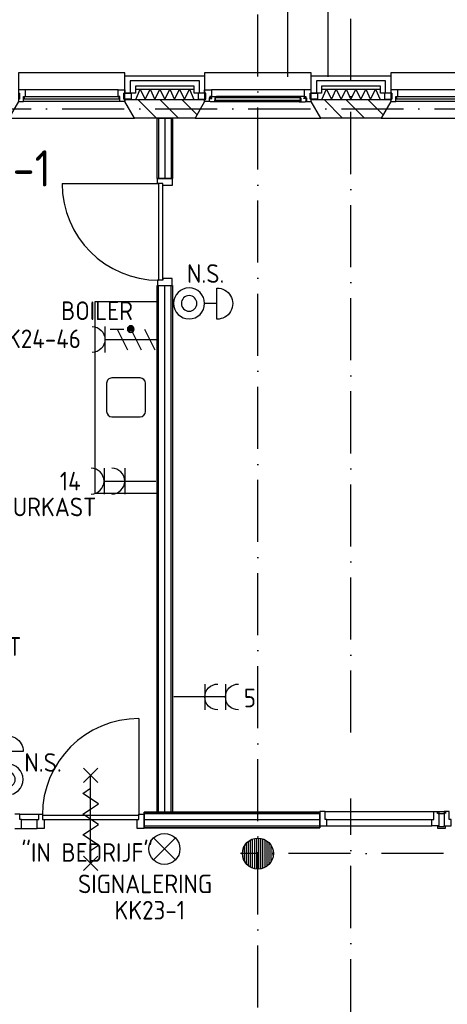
# Model space of a CAD drawing. Header units: millimetres. Extents: x -6587 to 112885, y 244 to 84344.
# Tile 41 of 57: x 46796 to 50930, y 49250 to 58769. Entities that reach past the tile are written whole.
import ezdxf
from ezdxf.enums import TextEntityAlignment as Align

# ---------------------------------------------------------------- set-up
doc = ezdxf.new("R2010")
doc.units = ezdxf.units.MM
doc.header["$LTSCALE"] = 100
doc.linetypes.add('DASHDOT', pattern=[9, 6, -1.5, 0, -1.5])
doc.layers.get('0').update_dxf_attribs({"color": 9, "linetype": 'CONTINUOUS'})
for name, color, linetype in [('AL$7----_STRAMIEN', 1, 'DASHDOT'), ('AL21----_BUITENWAND', 4, 'CONTINUOUS'), ('AL21K---_ISOLATIE', 1, 'CONTINUOUS'), ('AL22----_BINNENWAND', 7, 'CONTINUOUS'), ('AL27----_DAKEN', 7, 'CONTINUOUS'), ('AL28----_KONSTRUKTIE', 3, 'CONTINUOUS'), ('AL31----_BUITENKOZ', 7, 'CONTINUOUS'), ('AL32----_BINNENKOZ', 7, 'CONTINUOUS'), ('AL32----_DRAAIRICHTING', 1, 'CONTINUOUS'), ('AL74----', 7, 'CONTINUOUS'), ('ALL-----_REFLIJNEN', 8, 'CONTINUOUS'), ('ALXA3---_VOLZWART', 14, 'CONTINUOUS'), ('ALXAB---_PREFABBETON', 1, 'CONTINUOUS'), ('EB62203-_ATTRIB', 2, 'CONTINUOUS'), ('EB63103-_ATTRIB', 2, 'CONTINUOUS'), ('EB6331--_ATTRIB', 2, 'CONTINUOUS'), ('EB6441--_ATTRIB', 2, 'CONTINUOUS'), ('EL62203-_KRACHT-WCD230', 3, 'CONTINUOUS'), ('EL63103-_LICHT-WCD230V', 3, 'CONTINUOUS'), ('EL6331--_BELET230V', 3, 'CONTINUOUS'), ('EL6441--_DATACOM', 3, 'CONTINUOUS'), ('LIJN025', 10, 'CONTINUOUS'), ('TEKST35', 50, 'CONTINUOUS')]:
    doc.layers.add(name, color=color, linetype=linetype)
doc.styles.add('1_8', font='iso', dxfattribs={"width": 0.7, "height": 1.8})
doc.styles.add('NORATT', font='isocp.shx')
doc.styles.get("Standard").update_dxf_attribs({"font": 'iso.shx'})

# ---------------------------------------------------------------- blocks, each defined once
blk = doc.blocks.new('ES3W2A')
for p, q in [((1.25, 2), (-1.25, 2)), ((0, 2), (0, -3)), ((1.25, 0), (-1.25, 0))]:
    blk.add_line(p, q)
for centre in [(0, 3.25), (0, 1.25)]:
    blk.add_arc(centre, 1.25, 180, 0)
at = {"color": 0, "style": 'NORATT'}
for tag, flags, p in [('VERMOGEN', 9, (-2.5, 5)), ('GROEP', 8, (0, 5)), ('SCHAK', 8, (2.5, 5)), ('GELIJK', 9, (5, 5)), ('KAST', 9, (7, 5)), ('TAL', 8, (2.5, 5))]:
    blk.add_attdef(tag, text='', height=1.8, rotation=90, dxfattribs=dict(at, flags=flags)).set_placement(p, align=Align.MIDDLE_CENTER)
at = {"color": 0, "style": 'NORATT', "flags": 8}
blk.add_attdef('DOEL', text='', height=1.8, rotation=90, dxfattribs=at).set_placement((-2.5, 5), align=Align.MIDDLE_LEFT)
at = {"color": 0, "style": 'NORATT', "flags": 9}
blk.add_attdef('M_CODE', text='', height=1.8, dxfattribs=at).set_placement((0, 0), align=Align.MIDDLE_CENTER)
blk = doc.blocks.new('ES111454')
for p, q in [((-1.51, 2.61), (1.49, 2.61)), ((-0.01, 2.61), (-0.01, 1.44))]:
    blk.add_line(p, q)
for radius in [1.5, 0.75]:
    blk.add_circle((0.01, -0.08), radius)
blk.add_arc((-0.01, 2.64), 1.5, 358.85401, 181.14599)
at = {"style": '1_8'}
for tag, flags, p in [('NUMMER', 8, (0.01, 5.42)), ('CODE', 8, (0.01, 2.92)), ('M_CODE', 9, (0.01, -0.08))]:
    blk.add_attdef(tag, text='', height=2, dxfattribs=dict(at, flags=flags)).set_placement(p, align=Align.MIDDLE)
blk = doc.blocks.new('ES081001')
for p, q in [((1.061, -1.061), (-1.061, 1.061)), ((-1.061, -1.061), (1.061, 1.061))]:
    blk.add_line(p, q)
blk.add_circle((0, 0), 1.5)
at = {"color": 2, "style": '1_8', "flags": 8}
for tag, p in [('NUMMER', (0, 5.5)), ('CODE', (0, 3))]:
    blk.add_attdef(tag, text='', height=1.8, dxfattribs=at).set_placement(p, align=Align.MIDDLE)
at = {"style": '1_8', "flags": 8}
blk.add_attdef('M_CODE', text='', height=1.8, dxfattribs=at).set_placement((0, 0), align=Align.MIDDLE_CENTER)
blk = doc.blocks.new('ES2W2A')
at = {"color": 0}
for p, q in [((-1.25, 2), (1.25, 2)), ((0, 2), (0, -3))]:
    blk.add_line(p, q, dxfattribs=at)
at = {"color": 1}
for p, q in [((-1, 1.5), (-1, 0.167)), ((-1, 0.833), (1, -0.167)), ((-1.2, -0.767), (-1.2, -0.233)), ((-1.067, -0.827), (-1.067, -0.173)), ((-1, -0.5), (1, -1.5)), ((-0.933, -0.827), (-0.933, -0.173)), ((-0.8, -0.767), (-0.8, -0.233)), ((-1, -1.833), (1, -2.833))]:
    blk.add_line(p, q, dxfattribs=at)
blk.add_circle((-1, -0.5), 0.333, dxfattribs=at)
at = {"color": 0}
blk.add_arc((0, 3.25), 1.25, 180, 0, dxfattribs=at)
at = {"style": '1_8'}
for tag, flags, p in [('VERMOGEN', 9, (-2.5, 6.25)), ('SCHAK', 8, (2.5, 6.25)), ('KAST', 9, (7, 6.25)), ('GROEP', 8, (0, 4.25)), ('TAL', 8, (2.5, 6.25))]:
    blk.add_attdef(tag, text='', height=1.8, rotation=90, dxfattribs=dict(at, flags=flags)).set_placement(p, align=Align.MIDDLE_CENTER)
at = {"style": '1_8', "flags": 8}
blk.add_attdef('DOEL', text='', height=1.8, rotation=90, dxfattribs=at).set_placement((-2.5, 2.75), align=Align.MIDDLE_LEFT)
at = {"style": '1_8', "flags": 9}
blk.add_attdef('M_CODE', text='', height=1.8, dxfattribs=at).set_placement((0, 0), align=Align.MIDDLE_CENTER)
blk = doc.blocks.new('A$C3CED5FD2')
at = {"layer": 'AL74----'}
for p, q in [((0, 600), (0, 0)), ((1850, 600), (0, 600)), ((1850, 0), (1850, 600)), ((1062.5, 487.5), (787.5, 487.5)), ((737.5, 437.5), (737.5, 162.5)), ((1112.5, 162.5), (1112.5, 437.5)), ((787.5, 112.5), (1062.5, 112.5)), ((0, 0), (1850, 0))]:
    blk.add_line(p, q, dxfattribs=at)
for centre, start, end in [((787.5, 437.5), 90, 180), ((1062.5, 437.5), 0, 90), ((787.5, 162.5), 180, 270), ((1062.5, 162.5), 270, 0)]:
    blk.add_arc(centre, 50, start, end, dxfattribs=at)
blk = doc.blocks.new('A$Cb38f1ce1')
at = {"layer": 'AL32----_DRAAIRICHTING'}
h = blk.add_hatch(dxfattribs=at)
h.set_pattern_fill('GEWPBET', color=8, scale=100, angle=90, style=0)
h.set_pattern_definition([(90, (45847.848, 44179.993), (-20, 6e-15), [])])
edge = h.paths.add_edge_path()
edge.add_arc((45847.8, 44180), 150, 0, 360)
at = {"layer": 'AL$7----_STRAMIEN', "color": 1}
blk.add_line((86347.7, 44180), (45678.7, 44180), dxfattribs=at)
for points in [[(45847.7, 32791.2), (45847.7, 70113)], [(46747.7, 45349.3), (46747.7, 70113)], [(750, 51380), (86347.7, 51380)], [(46747.7, 33559.4), (46747.7, 44712.4)]]:
    blk.add_lwpolyline(points, dxfattribs=at)
at = {"layer": 'AL21----_BUITENWAND', "color": 8}
for p, q in [((44562.7, 51531), (44562.7, 51700)), ((44562.7, 51700), (45332.7, 51700)), ((45332.7, 51700), (45332.7, 51531)), ((46362.7, 51531), (46362.7, 51700)), ((46362.7, 51700), (47132.7, 51700)), ((47132.7, 51700), (47132.7, 51531)), ((45232.7, 51600), (44662.7, 51600)), ((44662.7, 51600), (44662.7, 51531)), ((45232.7, 51531), (45232.7, 51600)), ((47032.7, 51600), (46462.7, 51600)), ((46462.7, 51600), (46462.7, 51531)), ((47032.7, 51531), (47032.7, 51600)), ((44662.7, 51531), (44562.7, 51531)), ((45332.7, 51531), (45232.7, 51531)), ((46462.7, 51531), (46362.7, 51531)), ((47132.7, 51531), (47032.7, 51531))]:
    blk.add_line(p, q, dxfattribs=at)
at = {"layer": 'AL21K---_ISOLATIE', "color": 8, "linetype": 'Continuous'}
for p, q in [((44662.7, 51570), (45232.7, 51570)), ((44666.9, 51470), (44710.2, 51570)), ((44710.2, 51570), (44757.7, 51470)), ((44757.7, 51470), (44805.2, 51570)), ((44805.2, 51570), (44852.7, 51470)), ((44852.7, 51470), (44900.2, 51570)), ((44900.2, 51570), (44947.7, 51470)), ((44947.7, 51470), (44995.2, 51570)), ((44995.2, 51570), (45042.7, 51470)), ((45042.7, 51470), (45090.2, 51570)), ((45090.2, 51570), (45137.7, 51470)), ((45137.7, 51470), (45185.2, 51570)), ((45185.2, 51570), (45228.5, 51470)), ((46462.7, 51570), (47032.7, 51570)), ((46466.9, 51470), (46510.2, 51570)), ((46510.2, 51570), (46557.7, 51470)), ((46557.7, 51470), (46605.2, 51570)), ((46605.2, 51570), (46652.7, 51470)), ((46652.7, 51470), (46700.2, 51570)), ((46700.2, 51570), (46747.7, 51470)), ((46747.7, 51470), (46795.2, 51570)), ((46795.2, 51570), (46842.7, 51470)), ((46842.7, 51470), (46890.2, 51570)), ((46890.2, 51570), (46937.7, 51470)), ((46937.7, 51470), (46985.2, 51570)), ((46985.2, 51570), (47028.5, 51470)), ((44662.7, 51470), (45232.7, 51470)), ((46462.7, 51470), (47032.7, 51470))]:
    blk.add_line(p, q, dxfattribs=at)
at = {"layer": 'AL22----_BINNENWAND', "color": 8}
for p, q in [((44872.7, 50707), (44872.7, 51290)), ((44872.7, 51290), (45022.7, 51290)), ((45022.7, 51290), (45022.7, 50707)), ((45022.7, 50707), (44872.7, 50707)), ((44872.7, 44580), (44872.7, 49673)), ((44872.7, 49673), (45022.7, 49673)), ((45022.7, 49673), (45022.7, 44580)), ((44747.7, 44580), (46447.7, 44580)), ((46447.7, 44580), (44747.7, 44580)), ((46447.7, 44580), (46447.7, 44430)), ((46447.7, 44430), (46447.7, 44580)), ((46447.7, 44430), (44747.7, 44430)), ((44747.7, 44430), (46447.7, 44430))]:
    blk.add_line(p, q, dxfattribs=at)
at = {"layer": 'AL22----_BINNENWAND', "color": 8, "linetype": 'Continuous'}
for p, q in [((44887.7, 51290), (44887.7, 50707)), ((45007.7, 51290), (45007.7, 50707)), ((44887.7, 44580), (44887.7, 49673)), ((45007.7, 44580), (45007.7, 49673)), ((46447.7, 44565), (44747.7, 44565)), ((46447.7, 44565), (44747.7, 44565)), ((46447.7, 44445), (44747.7, 44445)), ((46447.7, 44445), (44747.7, 44445))]:
    blk.add_line(p, q, dxfattribs=at)
at = {"layer": 'AL27----_DAKEN', "color": 8}
for p, q in [((46137.7, 51690), (46137.7, 69390)), ((46527.7, 51690), (46527.7, 69000))]:
    blk.add_line(p, q, dxfattribs=at)
at = {"layer": 'AL28----_KONSTRUKTIE', "color": 8}
for p, q in [((44562.7, 51450), (44562.7, 51470)), ((44562.7, 51470), (45332.7, 51470)), ((44655, 51290), (44562.7, 51450)), ((45332.7, 51450), (45240.3, 51290)), ((45332.7, 51470), (45332.7, 51450)), ((46362.7, 51450), (46362.7, 51470)), ((46362.7, 51470), (47132.7, 51470)), ((46455, 51290), (46362.7, 51450)), ((47132.7, 51450), (47040.3, 51290)), ((47132.7, 51470), (47132.7, 51450)), ((45240.3, 51290), (44655, 51290)), ((47040.3, 51290), (46455, 51290))]:
    blk.add_line(p, q, dxfattribs=at)
at = {"layer": 'AL31----_BUITENKOZ', "color": 8}
for points in [[(43532.7, 51450), (43440.3, 51290), (44655, 51290), (44562.7, 51450), (44562.7, 51730), (43532.7, 51730)], [(45332.7, 51450), (45240.3, 51290), (46455, 51290), (46362.7, 51450), (46362.7, 51730), (45332.7, 51730)], [(47132.7, 51450), (47040.3, 51290), (48255, 51290), (48162.7, 51450), (48162.7, 51730), (47132.7, 51730)], [(44552.7, 51475), (44552.7, 51531), (44623.7, 51531), (44623.7, 51475)], [(45342.7, 51475), (45342.7, 51531), (45271.7, 51531), (45271.7, 51475)], [(45332.7, 51450), (45332.7, 51475), (45342.7, 51475), (45342.7, 51531), (45332.7, 51531), (45332.7, 51564), (45399.7, 51564), (45399.7, 51501), (45382.7, 51501), (45382.7, 51486), (45376.7, 51486), (45376.7, 51450)], [(45389.4, 51447), (45386.9, 51451.2), (45379.9, 51451.2), (45379.9, 51481), (45402.4, 51481), (45402.4, 51486), (45394.4, 51486), (45394.4, 51501), (45399.7, 51501), (45446.8, 51501), (45448.9, 51488), (45431.9, 51488), (45431.9, 51447)], [(46306, 51447), (46308.4, 51451.2), (46315.5, 51451.2), (46315.5, 51481), (46293, 51481), (46293, 51486), (46301, 51486), (46301, 51501), (46295.7, 51501), (46248.5, 51501), (46246.5, 51488), (46263.5, 51488), (46263.5, 51447)], [(46362.7, 51450), (46362.7, 51475), (46352.7, 51475), (46352.7, 51531), (46362.7, 51531), (46362.7, 51564), (46295.7, 51564), (46295.7, 51501), (46312.7, 51501), (46312.7, 51486), (46318.7, 51486), (46318.7, 51450)], [(46352.7, 51475), (46352.7, 51531), (46423.7, 51531), (46423.7, 51475)], [(47142.7, 51475), (47142.7, 51531), (47071.7, 51531), (47071.7, 51475)], [(45431.9, 51449.3), (45431.9, 51462.8), (45448.9, 51462.8), (45448.9, 51449.3)], [(46263.5, 51449.3), (46263.5, 51462.8), (46246.5, 51462.8), (46246.5, 51449.3)]]:
    blk.add_lwpolyline(points, close=True, dxfattribs=at)
at = {"layer": 'AL31----_BUITENKOZ', "color": 8, "linetype": 'Continuous'}
for points in [[(43582.7, 51450), (43582.7, 51450), (43582.7, 51501), (43599.7, 51501), (43599.7, 51564), (43599.7, 51564), (43599.7, 51564), (43599.7, 51564), (43599.7, 51564), (43532.7, 51564), (43532.7, 51531), (43542.7, 51531), (43542.7, 51475), (43532.7, 51475), (43532.7, 51475), (43532.7, 51450)], [(44512.7, 51450), (44512.7, 51450), (44512.7, 51501), (44495.7, 51501), (44495.7, 51564), (44495.7, 51564), (44495.7, 51564), (44495.7, 51564), (44495.7, 51564), (44562.7, 51564), (44562.7, 51531), (44552.7, 51531), (44552.7, 51475), (44562.7, 51475), (44562.7, 51475), (44562.7, 51450)], [(47182.7, 51450), (47182.7, 51450), (47182.7, 51501), (47199.7, 51501), (47199.7, 51564), (47199.7, 51564), (47199.7, 51564), (47199.7, 51564), (47199.7, 51564), (47132.7, 51564), (47132.7, 51531), (47142.7, 51531), (47142.7, 51475), (47132.7, 51475), (47132.7, 51475), (47132.7, 51450)], [(44507.7, 51476), (44507.7, 51497), (43587.7, 51497), (43587.7, 51476)], [(46261.5, 51465), (46261.5, 51486), (45433.9, 51486), (45433.9, 51465)], [(48107.7, 51476), (48107.7, 51497), (47187.7, 51497), (47187.7, 51476)]]:
    blk.add_lwpolyline(points, close=True, dxfattribs=at)
at = {"layer": 'AL31----_BUITENKOZ', "color": 8}
for points in [[(44495.7, 51564), (43599.7, 51564)], [(46295.7, 51564), (45399.7, 51564)], [(46248.5, 51501), (45446.8, 51501)], [(48095.7, 51564), (47199.7, 51564)], [(44512.7, 51450), (43582.7, 51450)], [(46263.5, 51447), (45431.9, 51447)], [(48112.7, 51450), (47182.7, 51450)]]:
    blk.add_lwpolyline(points, dxfattribs=at)
at = {"layer": 'AL32----_BINNENKOZ', "color": 8}
for points in [[(44878.2, 50707), (45017.2, 50707), (45017.2, 50640), (44929.2, 50640), (44929.2, 50657), (44878.2, 50657), (44878.2, 50707)], [(44889.2, 49723), (44889.2, 50657)], [(44929.2, 49723), (44929.2, 50657)], [(44878.2, 49673), (45017.2, 49673), (45017.2, 49740), (44929.2, 49740), (44929.2, 49723), (44878.2, 49723), (44878.2, 49673)], [(46447.7, 44587), (46447.7, 44448), (46514.7, 44448), (46514.7, 44511), (46497.7, 44511), (46497.7, 44587), (46447.7, 44587)], [(46497.7, 44587), (47547.7, 44587)], [(47597.7, 44587), (47597.7, 44448), (47530.7, 44448), (47530.7, 44511), (47547.7, 44511), (47547.7, 44587), (47597.7, 44587)], [(47597.7, 44567.5), (47585.2, 44567.5), (47585.2, 44585.5), (47647.7, 44585.5), (47660.2, 44585.5), (47660.2, 44567.5)], [(47597.7, 44562), (47597.7, 44567.5), (47647.7, 44567.5), (47647.7, 44562)], [(47647.7, 44587), (47647.7, 44448), (47714.7, 44448), (47714.7, 44511), (47697.7, 44511), (47697.7, 44587), (47647.7, 44587)], [(46514.7, 44511), (47530.7, 44511)], [(46514.7, 44448), (47530.7, 44448)], [(47597.7, 44442.5), (47585.2, 44442.5), (47585.2, 44424.5), (47647.7, 44424.5), (47660.2, 44424.5), (47660.2, 44442.5)], [(47597.7, 44448), (47597.7, 44442.5), (47647.7, 44442.5), (47647.7, 44448)]]:
    blk.add_lwpolyline(points, dxfattribs=at)
at = {"layer": 'AL32----_DRAAIRICHTING', "color": 8}
for p, q in [((44697.6, 45485), (44697.6, 44551)), ((43546.6, 44562), (43496.6, 44562)), ((43546.6, 44562), (43730.6, 44562)), ((43546.6, 44511), (43546.6, 44562)), ((43730.6, 44562), (43763.6, 44562)), ((43730.6, 44511), (43730.6, 44562)), ((43730.6, 44562), (43763.6, 44562)), ((43763.6, 44562), (43763.6, 44511)), ((43763.6, 44551), (44697.6, 44551)), ((44697.6, 44511), (44697.6, 44562)), ((44697.6, 44562), (44747.6, 44562)), ((44747.6, 44562), (44747.6, 44423)), ((44747.7, 44430), (44747.7, 44580)), ((44747.7, 44580), (44747.7, 44430)), ((45022.7, 44580), (44872.7, 44580)), ((43563.6, 44511), (43546.6, 44511)), ((43563.6, 44511), (43713.6, 44511)), ((43563.6, 44423), (43563.6, 44511)), ((43713.6, 44423), (43713.6, 44511)), ((43713.6, 44511), (43730.6, 44511)), ((43763.6, 44511), (44697.6, 44511)), ((43763.6, 44511), (43780.6, 44511)), ((43780.6, 44511), (43780.6, 44423)), ((44680.6, 44423), (44680.6, 44511)), ((44680.6, 44511), (44697.6, 44511)), ((43496.6, 44423), (43563.6, 44423)), ((43563.6, 44423), (43713.6, 44423)), ((43780.6, 44423), (43713.6, 44423)), ((44747.6, 44423), (44680.6, 44423))]:
    blk.add_line(p, q, dxfattribs=at)
for points in [[(43955.2, 50657), (44889.2, 50657)], [(44300.6, 44866), (44160.6, 45006)], [(44160.6, 44866), (44300.6, 45006)], [(44230.6, 44086), (44230.6, 44936)], [(44230.6, 44611), (44305.6, 44661), (44155.6, 44761), (44230.6, 44811)], [(44230.6, 44411), (44305.6, 44461), (44155.6, 44561), (44230.6, 44611)], [(44230.6, 44211), (44305.6, 44261), (44155.6, 44361), (44230.6, 44411)], [(44300.6, 44016), (44160.6, 44156)], [(44160.6, 44016), (44300.6, 44156)]]:
    blk.add_lwpolyline(points, dxfattribs=at)
blk.add_circle((45847.8, 44180), 150, dxfattribs=at)
for centre, start, end in [((44889.2, 50657), 180, 270), ((44697.6, 44551), 90, 180)]:
    blk.add_arc(centre, 934, start, end, dxfattribs=at)
at = {"layer": 'ALL-----_REFLIJNEN', "color": 8, "linetype": 'Continuous'}
for p, q in [((45282.7, 51650), (44612.7, 51650)), ((44612.7, 51650), (44612.7, 51531)), ((45282.7, 51531), (45282.7, 51650)), ((47082.7, 51650), (46412.7, 51650)), ((46412.7, 51650), (46412.7, 51531)), ((47082.7, 51531), (47082.7, 51650)), ((44947.7, 51290), (44947.7, 50707)), ((44947.7, 44580), (44947.7, 49673)), ((46447.7, 44505), (44747.7, 44505))]:
    blk.add_line(p, q, dxfattribs=at)
at = {"layer": 'ALXA3---_VOLZWART', "color": 8}
for p, q in [((45282.7, 51650), (44612.7, 51650)), ((44612.7, 51650), (44612.7, 51531)), ((45282.7, 51531), (45282.7, 51650)), ((47082.7, 51650), (46412.7, 51650)), ((46412.7, 51650), (46412.7, 51531)), ((47082.7, 51531), (47082.7, 51650))]:
    blk.add_line(p, q, dxfattribs=at)
at = {"layer": 'ALXAB---_PREFABBETON', "color": 8}
for p, q in [((44687.2, 51470), (44867.2, 51290)), ((44899.3, 51470), (45079.3, 51290)), ((45111.4, 51470), (45259, 51322.4)), ((45323.6, 51470), (45332.7, 51460.9)), ((46487.2, 51470), (46667.2, 51290)), ((46699.3, 51470), (46879.3, 51290)), ((46911.4, 51470), (47059, 51322.4)), ((47123.6, 51470), (47132.7, 51460.9))]:
    blk.add_line(p, q, dxfattribs=at)
at = {"layer": 'AL74----', "rotation": 270}
blk.add_blockref('A$C3CED5FD2', (44272.7, 49515.8), dxfattribs=at)

msp = doc.modelspace()

# ---------------------------------------------------------------- block references
at = {"layer": 'EL62203-_KRACHT-WCD230'}
ref = msp.add_blockref('ES3W2A', (48585.2, 52220.7), dxfattribs=dict(at, xscale=-100, yscale=100, zscale=100, rotation=269.9999999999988))
ref.add_attrib('GROEP', '5', dxfattribs={"layer": 'EB62203-_ATTRIB', "color": 1, "height": 180, "rotation": 360, "style": '1_8', "flags": 8}).set_placement((49080.2, 52211.4), align=Align.MIDDLE_RIGHT)
at = {"layer": 'EL63103-_LICHT-WCD230V'}
ref = msp.add_blockref('ES2W2A', (47820, 55677), dxfattribs=dict(at, xscale=-100, yscale=100, zscale=100, rotation=90.00000000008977))
ref.add_attrib('DOEL', 'BOILER', dxfattribs={"layer": 'EB63103-_ATTRIB', "color": 1, "height": 180, "style": '1_8', "flags": 8}).set_placement((47195.7, 55955), align=Align.MIDDLE_LEFT)
ref.add_attrib('GROEP', 'LK24-46', dxfattribs={"layer": 'EB63103-_ATTRIB', "color": 1, "height": 180, "style": '1_8', "flags": 8}).set_placement((46972, 55684), align=Align.MIDDLE_CENTER)
ref = msp.add_blockref('ES3W2A', (47811, 54308, 1050), dxfattribs=dict(at, xscale=100, yscale=100, zscale=100, rotation=90.00000000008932))
ref.add_attrib('DOEL', 'ZUURKAST', dxfattribs={"layer": 'EB63103-_ATTRIB', "color": 1, "height": 180, "style": '1_8', "flags": 8}).set_placement((47536, 54058, 1050), align=Align.MIDDLE_RIGHT)
ref.add_attrib('GROEP', '14', dxfattribs={"layer": 'EB63103-_ATTRIB', "color": 1, "height": 180, "style": '1_8', "flags": 8}).set_placement((47386, 54308, 1050), align=Align.MIDDLE_RIGHT)
ref = msp.add_blockref('ES3W2A', (44929.8, 52710), dxfattribs=dict(at, xscale=-100, yscale=100, zscale=100, rotation=269.9999999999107))
ref.add_attrib('DOEL', 'CHEM.KAST', dxfattribs={"layer": 'EB63103-_ATTRIB', "color": 1, "height": 180, "rotation": 360, "style": '1_8', "flags": 8}).set_placement((46812.3, 52709), align=Align.MIDDLE_RIGHT)
ref.add_attrib('GROEP', '13', dxfattribs={"layer": 'EB63103-_ATTRIB', "color": 1, "height": 180, "rotation": 360, "style": '1_8', "flags": 8}).set_placement((45522, 52710), align=Align.MIDDLE_RIGHT)
at = {"layer": 'EL6331--_BELET230V'}
ref = msp.add_blockref('ES081001', (48195.2, 50751.4), dxfattribs=dict(at, xscale=100, yscale=100, zscale=100))
ref.add_attrib('CODE', '"IN BEDRIJF"', dxfattribs={"layer": 'EB6331--_ATTRIB', "color": 1, "height": 180, "style": '1_8', "flags": 8}).set_placement((47448.9, 50734.8), align=Align.MIDDLE)
ref.add_attrib('NUMMER', 'KK23-1', dxfattribs={"layer": 'EB6331--_ATTRIB', "color": 1, "height": 180, "style": '1_8', "flags": 8}).set_placement((48053.8, 50159.6), align=Align.MIDDLE)
ref.add_attrib('M_CODE', 'SIGNALERING', dxfattribs={"layer": 'EB6331--_ATTRIB', "color": 1, "height": 180, "style": '1_8', "flags": 8}).set_placement((48007.9, 50413.8), align=Align.MIDDLE_CENTER)
at = {"layer": 'EL6441--_DATACOM'}
ref = msp.add_blockref('ES111454', (48441.8, 56024.9), dxfattribs=dict(at, xscale=-100, yscale=100, zscale=100, rotation=269.9999999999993))
ref.add_attrib('CODE', 'N.S.', dxfattribs={"layer": 'EB6441--_ATTRIB', "color": 1, "height": 180, "style": '1_8', "flags": 8}).set_placement((48594, 56315), align=Align.MIDDLE)
ref = msp.add_blockref('ES111454', (46678.9, 51431.5), dxfattribs=dict(at, xscale=-100, yscale=100, zscale=100, rotation=8.896883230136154e-11))
ref.add_attrib('CODE', 'N.S.', dxfattribs={"layer": 'EB6441--_ATTRIB', "color": 1, "height": 180, "style": '1_8', "flags": 8}).set_placement((47022, 51588), align=Align.MIDDLE)
at = {"layer": 'LIJN025'}
msp.add_blockref('A$Cb38f1ce1', (3251.2, 6526.8), dxfattribs=at)

# ---------------------------------------------------------------- texts
at = {"layer": 'TEKST35'}
msp.add_text('KK23-1', height=350, dxfattribs=at).set_placement((45771.3, 57156.4))

doc.saveas('drawing.dxf')
